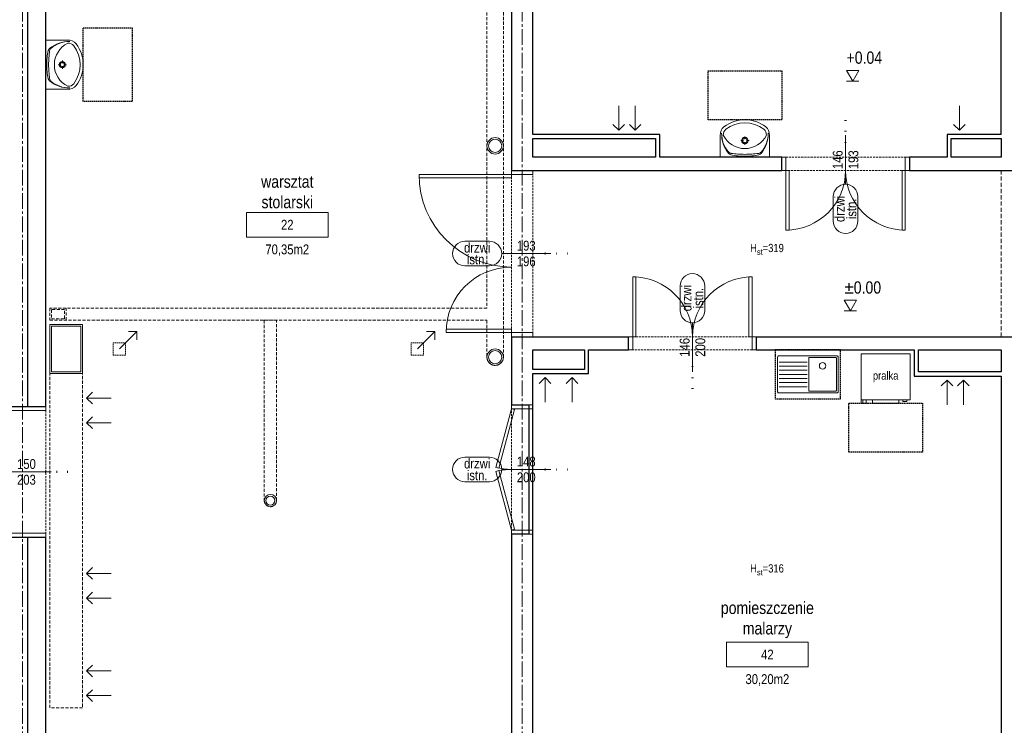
# Model space of a CAD drawing. Header units: millimetres. Extents: x -53179 to 121817, y -123620 to 254214.
# Tile 14 of 256: x 17902 to 29929, y -98933 to -90321. Entities that reach past the tile are written whole.
import ezdxf
from ezdxf.enums import TextEntityAlignment as Align

# ---------------------------------------------------------------- set-up
doc = ezdxf.new("R2010")
doc.units = ezdxf.units.MM
for name, pattern in [('xref_ACAD-LSN_dyspozytornia_PW_rzuty_12$0$CENTER2', [28.575, 19.05, -3.175, 3.175, -3.175]), ('xref_ACAD-LSN_dyspozytornia_PW_rzuty_12$0$DASHED', [19.05, 12.7, -6.35]), ('xref_ACAD-LSN_dyspozytornia_PW_rzuty_12$0$HIDDEN2', [4.7625, 3.175, -1.5875])]:
    doc.linetypes.add(name, pattern=pattern)
for name, color, linetype, lineweight in [('xref', 8, 'Continuous', 13), ('xref_ACAD-LSN_dyspozytornia_PW_rzuty_12$0$A drzwi płytowe', 8, 'Continuous', 9), ('xref_ACAD-LSN_dyspozytornia_PW_rzuty_12$0$A koty architektura', 8, 'Continuous', 9), ('xref_ACAD-LSN_dyspozytornia_PW_rzuty_12$0$A opis', 8, 'Continuous', 13), ('xref_ACAD-LSN_dyspozytornia_PW_rzuty_12$0$A opis pom', 8, 'Continuous', 9), ('xref_ACAD-LSN_dyspozytornia_PW_rzuty_12$0$A opis pom pow', 8, 'Continuous', 9), ('xref_ACAD-LSN_dyspozytornia_PW_rzuty_12$0$A opis stolarka', 8, 'Continuous', 9), ('xref_ACAD-LSN_dyspozytornia_PW_rzuty_12$0$A opis stolarka NWD typ', 8, 'Continuous', 9), ('xref_ACAD-LSN_dyspozytornia_PW_rzuty_12$0$A opis stolarka NWD wyposażenie', 8, 'Continuous', 9), ('xref_ACAD-LSN_dyspozytornia_PW_rzuty_12$0$A opis technologia', 8, 'Continuous', 13), ('xref_ACAD-LSN_dyspozytornia_PW_rzuty_12$0$A widok wyżej', 8, 'xref_ACAD-LSN_dyspozytornia_PW_rzuty_12$0$DASHED', 9), ('xref_ACAD-LSN_dyspozytornia_PW_rzuty_12$0$A wyposazenie sanitarne', 8, 'Continuous', 9), ('xref_ACAD-LSN_dyspozytornia_PW_rzuty_12$0$A-Wall', 8, 'Continuous', 25), ('xref_ACAD-LSN_dyspozytornia_PW_rzuty_12$0$IS kanaly wentylacyjne', 8, 'xref_ACAD-LSN_dyspozytornia_PW_rzuty_12$0$DASHED', 9), ('xref_ACAD-LSN_dyspozytornia_PW_rzuty_12$0$IS wentylacja kratki istniejace', 8, 'Continuous', 9), ('xref_ACAD-LSN_dyspozytornia_PW_rzuty_12$0$S-Grid-Iden', 8, 'xref_ACAD-LSN_dyspozytornia_PW_rzuty_12$0$CENTER2', 9)]:
    doc.layers.add(name, color=color, linetype=linetype, lineweight=lineweight)
doc.layers.add('xref_ACAD-LSN_dyspozytornia_PW_rzuty_12$0$A opis ppoż drzwi', color=8, linetype='Continuous', lineweight=13, transparency=0.25)
doc.styles.add('xref_ACAD-LSN_dyspozytornia_PW_rzuty_12$0$Standard', font='ARIALN.TTF')
doc.styles.add('xref_ACAD-LSN_dyspozytornia_PW_rzuty_12$0$STYL ASA', font='ARIALN.TTF')

# ---------------------------------------------------------------- blocks, each defined once
blk = doc.blocks.new('xref_ACAD-LSN_dyspozytornia_PW_rzuty_12$0$zlew jednokomorowy z ociekaczem')
at = {"color": 0, "linetype": 'ByBlock', "lineweight": -2, "ltscale": 0.15}
for p, q in [((-35, -15), (-1, -15)), ((-35, -20), (-1, -20)), ((-35, -25), (-1, -25)), ((-35, -30), (-1, -30)), ((-35, -35), (-1, -35)), ((-35, -40), (-1, -40)), ((-35, -45), (-1, -45))]:
    blk.add_line(p, q, dxfattribs=at)
for points in [[(-35.7, -52.5), (35.7, -52.5, 0.414214), (37, -51.2), (37, -8.8, 0.414214), (35.7, -7.5), (-35.7, -7.5, 0.414214), (-37, -8.8), (-37, -51.2, 0.414214)], [(2.2, -9.5), (33.8, -9.5, -0.414214), (35, -10.7), (35, -49.3, -0.414214), (33.8, -50.5), (2.2, -50.5, -0.414214), (1, -49.3), (1, -10.7, -0.414214)]]:
    blk.add_lwpolyline(points, format="xyb", close=True, dxfattribs=at)
blk.add_circle((18, -19.5), 4, dxfattribs=at)
at = {"layer": 'Defpoints', "linetype": 'xref_ACAD-LSN_dyspozytornia_PW_rzuty_12$0$HIDDEN2', "ltscale": 0.5}
blk.add_lwpolyline([(40, 0), (-40, 0), (-40, -60), (40, -60)], close=True, dxfattribs=at)
blk = doc.blocks.new('xref_ACAD-LSN_dyspozytornia_PW_rzuty_12$0$pralka')
for p, q in [((-30, -4), (-30, -56)), ((30, -56), (30, -4)), ((30, -56), (30, -4)), ((-30, -56), (30, -56)), ((-28, -60), (-28, -56)), ((-24, -60), (-28, -60)), ((-24, -60), (-24, -56)), ((-16, -60), (-16, -56)), ((-16, -60), (0, -60)), ((16, -60), (0, -60)), ((16, -60), (16, -56)), ((21, -58), (21, -56)), ((26, -58), (21, -58)), ((26, -56), (26, -58))]:
    blk.add_line(p, q)
blk.add_lwpolyline([(30, 0), (-30, 0), (-30, -60), (-24, -60), (-24, -56), (-16, -56), (-16, -60), (16, -60), (16, -56), (21, -56), (21, -58), (26, -58), (26, -56), (30, -56)], close=True)
at = {"layer": 'Defpoints', "linetype": 'xref_ACAD-LSN_dyspozytornia_PW_rzuty_12$0$HIDDEN2', "ltscale": 0.5}
blk.add_lwpolyline([(-45, -60), (45, -60), (45, -120), (-45, -120)], close=True, dxfattribs=at)
at = {"insert": (0, -28), "char_height": 10, "attachment_point": 5, "style": 'xref_ACAD-LSN_dyspozytornia_PW_rzuty_12$0$STYL ASA'}
blk.add_mtext_dynamic_manual_height_columns('\\pxqc;pralka', width=136.034, gutter_width=1, heights=[0], dxfattribs=at)
blk = doc.blocks.new('xref_ACAD-LSN_dyspozytornia_PW_rzuty_12$0$umywalka 60x45')
at = {"color": 0, "lineweight": -2, "ltscale": 0.15}
for p, q in [((-30, 0), (30, 0)), ((-30, 0), (-30, -26.7)), ((9.5, 0), (-9.5, 0)), ((30, 0), (30, -26.7)), ((-1.9, -20.4), (-5.1, -20.4)), ((0, -15.3), (0, -18.5)), ((0, -22.2), (0, -25.4)), ((5, -20.4), (1.8, -20.4))]:
    blk.add_line(p, q, dxfattribs=at)
at = {"ltscale": 0.15}
blk.add_lwpolyline([(-26.3, -27, 0.236063), (-23.2, -34.4, 0.329715), (23.2, -34.4, 0.236063), (26.3, -27, 0.623035)], format="xyb", close=True, dxfattribs=at)
blk.add_lwpolyline([(-30, -26.7, 0.239105), (-25.5, -37.3, 0.331406), (25.5, -37.3, 0.239105), (30, -26.7)], format="xyb", dxfattribs=at)
at = {"color": 0, "lineweight": -2, "ltscale": 0.15}
for radius in [3.89, 2.78]:
    blk.add_circle((0, -20.4), radius, dxfattribs=at)
for centre, radius, start, end in [((9.3, -28.7), 37.7, 140.6648, 180.9072), ((5.4, -28.9), 33.9, 138.5245, 180.6767), ((-16.2, -9.7), 5, 97.8304, 138.5245), ((-16, -7.9), 5, 102.694, 140.6648), ((-0.6, -76.3), 75.1, 89.4897, 102.694), ((0.6, -131.8), 128.2, 90.245, 97.8304), ((0.6, -76.3), 75.1, 77.2285, 90.4328), ((-0.7, -131.8), 128.2, 82.0921, 89.6775), ((16.2, -9.8), 5, 41.398, 82.0921), ((16.1, -8), 5, 39.2578, 77.2285), ((-9.3, -28.7), 37.7, 359.0153, 39.2578), ((-5.5, -28.9), 33.9, 359.2458, 41.398)]:
    blk.add_arc(centre, radius, start, end, dxfattribs=at)
at = {"layer": 'Defpoints', "linetype": 'xref_ACAD-LSN_dyspozytornia_PW_rzuty_12$0$HIDDEN2', "ltscale": 0.5}
blk.add_lwpolyline([(-45, -45.6), (45, -45.6), (45, -105.6), (-45, -105.6)], close=True, dxfattribs=at)
blk = doc.blocks.new('xref_ACAD-LSN_dyspozytornia_PW_rzuty_12$0$środek')
blk.add_line((0, 0), (0, -10))
blk = doc.blocks.new('xref_ACAD-LSN_dyspozytornia_PW_rzuty_12$0$ddtag_UP')
at = {"transparency": 33554687}
blk.add_lwpolyline([(0, 30), (0, -30)], dxfattribs=at)
at = {"layer": 'xref_ACAD-LSN_dyspozytornia_PW_rzuty_12$0$A opis stolarka NWD typ', "transparency": 33554687}
blk.add_lwpolyline([(-15, 75, -1), (15, 75), (15, 45, -1), (-15, 45)], format="xyb", close=True, dxfattribs=at)
at = {"ltscale": 0.1, "transparency": 33554687, "style": 'xref_ACAD-LSN_dyspozytornia_PW_rzuty_12$0$STYL ASA'}
blk.add_attdef('DOORS:SZEROKOŚĆ', text='', height=12, rotation=90, dxfattribs=at).set_placement((0, 0, 0), align=Align.BOTTOM_CENTER)
blk.add_attdef('DOORS:WYSOKOŚĆ', text='', height=12, rotation=90, dxfattribs=at).set_placement((3.6, 0, 0), align=Align.TOP_CENTER)
blk.add_attdef('DOORS:AKUSTYKA', text='', height=10, dxfattribs=at).set_placement((0, -49), align=Align.MIDDLE_CENTER)
at = {"layer": 'xref_ACAD-LSN_dyspozytornia_PW_rzuty_12$0$A opis ppoż drzwi', "ltscale": 0.1, "transparency": 33554687, "style": 'xref_ACAD-LSN_dyspozytornia_PW_rzuty_12$0$STYL ASA'}
blk.add_attdef('DOORS:PPOŻ', text='', height=10, dxfattribs=at).set_placement((0, -36), align=Align.MIDDLE_CENTER)
at = {"layer": 'xref_ACAD-LSN_dyspozytornia_PW_rzuty_12$0$A opis stolarka NWD typ', "ltscale": 0.1, "transparency": 33554687, "style": 'xref_ACAD-LSN_dyspozytornia_PW_rzuty_12$0$STYL ASA'}
blk.add_attdef('DOORS:PODTYP', text='', height=12, rotation=90, dxfattribs=at).set_placement((1.2, 60, 0), align=Align.TOP_CENTER)
blk.add_attdef('DOORS:TYP', text='', height=12, rotation=90, dxfattribs=at).set_placement((2.4, 60, 0), align=Align.BOTTOM_CENTER)
at = {"layer": 'xref_ACAD-LSN_dyspozytornia_PW_rzuty_12$0$A opis stolarka NWD wyposażenie', "ltscale": 0.1, "transparency": 33554687, "style": 'xref_ACAD-LSN_dyspozytornia_PW_rzuty_12$0$STYL ASA'}
blk.add_attdef('DOORS:WYPOSAŻENIE', text='', height=10, dxfattribs=at).set_placement((0, -22), align=Align.MIDDLE_CENTER)
blk = doc.blocks.new('xref_ACAD-LSN_dyspozytornia_PW_rzuty_12$0$ddtag_LEFT')
at = {"transparency": 33554687}
blk.add_lwpolyline([(-30, 0), (30, 0)], dxfattribs=at)
at = {"layer": 'xref_ACAD-LSN_dyspozytornia_PW_rzuty_12$0$A opis stolarka NWD typ', "transparency": 33554687}
blk.add_lwpolyline([(-75, -15, -1), (-75, 15), (-45, 15, -1), (-45, -15)], format="xyb", close=True, dxfattribs=at)
at = {"ltscale": 0.1, "transparency": 33554687, "style": 'xref_ACAD-LSN_dyspozytornia_PW_rzuty_12$0$STYL ASA'}
blk.add_attdef('DOORS:AKUSTYKA', text='', height=10, rotation=90, dxfattribs=at).set_placement((49, 0), align=Align.MIDDLE_CENTER)
blk.add_attdef('DOORS:SZEROKOŚĆ', text='', height=12, dxfattribs=at).set_placement((0, 0, 0), align=Align.BOTTOM_CENTER)
blk.add_attdef('DOORS:WYSOKOŚĆ', text='', height=12, dxfattribs=at).set_placement((0, -3.6, 0), align=Align.TOP_CENTER)
at = {"layer": 'xref_ACAD-LSN_dyspozytornia_PW_rzuty_12$0$A opis ppoż drzwi', "ltscale": 0.1, "transparency": 33554687, "style": 'xref_ACAD-LSN_dyspozytornia_PW_rzuty_12$0$STYL ASA'}
blk.add_attdef('DOORS:PPOŻ', text='', height=10, rotation=90, dxfattribs=at).set_placement((36, 0), align=Align.MIDDLE_CENTER)
at = {"layer": 'xref_ACAD-LSN_dyspozytornia_PW_rzuty_12$0$A opis stolarka NWD typ', "ltscale": 0.1, "transparency": 33554687, "style": 'xref_ACAD-LSN_dyspozytornia_PW_rzuty_12$0$STYL ASA'}
blk.add_attdef('DOORS:TYP', text='', height=12, dxfattribs=at).set_placement((-60, -2.4, 0), align=Align.BOTTOM_CENTER)
blk.add_attdef('DOORS:PODTYP', text='', height=12, dxfattribs=at).set_placement((-60, -1.2, 0), align=Align.TOP_CENTER)
at = {"layer": 'xref_ACAD-LSN_dyspozytornia_PW_rzuty_12$0$A opis stolarka NWD wyposażenie', "ltscale": 0.1, "transparency": 33554687, "style": 'xref_ACAD-LSN_dyspozytornia_PW_rzuty_12$0$STYL ASA'}
blk.add_attdef('DOORS:WYPOSAŻENIE', text='', height=10, rotation=90, dxfattribs=at).set_placement((22, 0), align=Align.MIDDLE_CENTER)
blk = doc.blocks.new('xref_ACAD-LSN_dyspozytornia_PW_rzuty_12$0$tag wn')
blk.add_lwpolyline([(-25, -7.5), (25, -7.5), (25, 7.5), (-25, 7.5)], close=True)
at = {"style": 'xref_ACAD-LSN_dyspozytornia_PW_rzuty_12$0$STYL ASA'}
blk.add_attdef('ROOM:NO', text='', height=6, dxfattribs=at).set_placement((0, 0), align=Align.MIDDLE_CENTER)
at = {"layer": 'xref_ACAD-LSN_dyspozytornia_PW_rzuty_12$0$A opis pom pow', "style": 'xref_ACAD-LSN_dyspozytornia_PW_rzuty_12$0$STYL ASA'}
blk.add_attdef('ROOM:AREA', text='', height=6, dxfattribs=at).set_placement((0, -15), align=Align.MIDDLE_CENTER)
blk = doc.blocks.new('xref_ACAD-LSN_dyspozytornia_PW_rzuty_12$0$ddtag_DOWN')
at = {"transparency": 33554687}
blk.add_lwpolyline([(0, -30), (0, 30)], dxfattribs=at)
at = {"layer": 'xref_ACAD-LSN_dyspozytornia_PW_rzuty_12$0$A opis stolarka NWD typ', "transparency": 33554687}
blk.add_lwpolyline([(15, -75, -1), (-15, -75), (-15, -45, -1), (15, -45)], format="xyb", close=True, dxfattribs=at)
at = {"ltscale": 0.1, "transparency": 33554687, "style": 'xref_ACAD-LSN_dyspozytornia_PW_rzuty_12$0$STYL ASA'}
blk.add_attdef('DOORS:SZEROKOŚĆ', text='', height=12, rotation=90, dxfattribs=at).set_placement((0, 0, 0), align=Align.BOTTOM_CENTER)
blk.add_attdef('DOORS:WYSOKOŚĆ', text='', height=12, rotation=90, dxfattribs=at).set_placement((3.6, 0, 0), align=Align.TOP_CENTER)
blk.add_attdef('DOORS:AKUSTYKA', text='', height=10, dxfattribs=at).set_placement((0, 49), align=Align.MIDDLE_CENTER)
at = {"layer": 'xref_ACAD-LSN_dyspozytornia_PW_rzuty_12$0$A opis ppoż drzwi', "ltscale": 0.1, "transparency": 33554687, "style": 'xref_ACAD-LSN_dyspozytornia_PW_rzuty_12$0$STYL ASA'}
blk.add_attdef('DOORS:PPOŻ', text='', height=10, dxfattribs=at).set_placement((0, 36), align=Align.MIDDLE_CENTER)
at = {"layer": 'xref_ACAD-LSN_dyspozytornia_PW_rzuty_12$0$A opis stolarka NWD typ', "ltscale": 0.1, "transparency": 33554687, "style": 'xref_ACAD-LSN_dyspozytornia_PW_rzuty_12$0$STYL ASA'}
blk.add_attdef('DOORS:PODTYP', text='', height=12, rotation=90, dxfattribs=at).set_placement((1.2, -60, 0), align=Align.TOP_CENTER)
blk.add_attdef('DOORS:TYP', text='', height=12, rotation=90, dxfattribs=at).set_placement((2.4, -60, 0), align=Align.BOTTOM_CENTER)
at = {"layer": 'xref_ACAD-LSN_dyspozytornia_PW_rzuty_12$0$A opis stolarka NWD wyposażenie', "ltscale": 0.1, "transparency": 33554687, "style": 'xref_ACAD-LSN_dyspozytornia_PW_rzuty_12$0$STYL ASA'}
blk.add_attdef('DOORS:WYPOSAŻENIE', text='', height=10, dxfattribs=at).set_placement((0, 22), align=Align.MIDDLE_CENTER)
blk = doc.blocks.new('xref_ACAD-LSN_dyspozytornia_PW_rzuty_12$0$rzedna_ARCH_UP')
at = {"color": 0, "linetype": 'ByBlock'}
blk.add_line((0.05, 0), (-0.05, 0), dxfattribs=at)
blk.add_lwpolyline([(0, 0), (0.05, 0.0866), (-0.05, 0.0866)], close=True, dxfattribs=at)
at = {"color": 0, "linetype": 'ByBlock', "style": 'xref_ACAD-LSN_dyspozytornia_PW_rzuty_12$0$STYL ASA'}
for tag, p in [('ELEVATION', (-0.05, 0.1405)), ('SUFFIX', (0.1279, 0))]:
    blk.add_attdef(tag, p, '', height=0.1, dxfattribs=at)
blk.add_attdef('PREFIX', text='', height=0.1, dxfattribs=at).set_placement((-0.0971, 0.1405), align=Align.RIGHT)
blk = doc.blocks.new('xref_ACAD-LSN_dyspozytornia_PW_rzuty_12')
at = {"layer": 'xref_ACAD-LSN_dyspozytornia_PW_rzuty_12$0$A drzwi płytowe', "linetype": 'Continuous', "lineweight": 9, "ltscale": 0.2}
for points in [[(70187.7, 81489.2), (70182.7, 81489.2), (70182.7, 81473.2), (70187.7, 81473.2)], [(70333.7, 81489.2), (70338.7, 81489.2), (70338.7, 81473.2), (70333.7, 81473.2)], [(69878.7, 81468.2), (69878.7, 81473.2), (69852.7, 81473.2), (69852.7, 81468.2)], [(69878.7, 81275.2), (69878.7, 81270.2), (69852.7, 81270.2), (69852.7, 81275.2)], [(70000.7, 81254.2), (69995.7, 81254.2), (69995.7, 81270.2), (70000.7, 81270.2)], [(70146.7, 81254.2), (70151.7, 81254.2), (70151.7, 81270.2), (70146.7, 81270.2)], [(69283.7, 81180.2), (69283.7, 81185.2), (69226.7, 81185.2), (69226.7, 81180.2)], [(69878.7, 81182.2), (69878.7, 81187.2), (69852.7, 81187.2), (69852.7, 81182.2)], [(69283.7, 81030.2), (69283.7, 81025.2), (69226.7, 81025.2), (69226.7, 81030.2)], [(69878.7, 81034.2), (69878.7, 81029.2), (69852.7, 81029.2), (69852.7, 81034.2)]]:
    blk.add_lwpolyline(points, close=True, dxfattribs=at)
at = {"layer": 'xref_ACAD-LSN_dyspozytornia_PW_rzuty_12$0$A drzwi płytowe', "linetype": 'Continuous', "lineweight": 9}
for points in [[(70187.7, 81473.2), (70191.7, 81473.2), (70191.7, 81400.2), (70187.7, 81400.2)], [(70333.7, 81400.2), (70329.7, 81400.2), (70329.7, 81473.2), (70333.7, 81473.2)], [(69852.7, 81468.2), (69852.7, 81464.2), (69739.7, 81464.2), (69739.7, 81468.2)], [(70000.7, 81270.2), (70004.7, 81270.2), (70004.7, 81343.2), (70000.7, 81343.2)], [(70146.7, 81343.2), (70142.7, 81343.2), (70142.7, 81270.2), (70146.7, 81270.2)], [(69772.7, 81275.2), (69772.7, 81279.2), (69852.7, 81279.2), (69852.7, 81275.2)], [(69833.5, 81110.7), (69837.4, 81109.7), (69856.5, 81181.2), (69852.7, 81182.2)], [(69852.7, 81034.2), (69856.5, 81035.3), (69837.4, 81106.7), (69833.5, 81105.7)]]:
    blk.add_lwpolyline(points, close=True, dxfattribs=at)
at = {"layer": 'xref_ACAD-LSN_dyspozytornia_PW_rzuty_12$0$A drzwi płytowe', "linetype": 'Continuous', "lineweight": 9, "ltscale": 0.2, "extrusion": (0, 0, -1)}
for centre, radius, start, end in [((-70187.7, 81473.2), 73, 180, 270), ((-69852.7, 81468.2), 113, 270, 0), ((-70146.7, 81270.2), 73, 0, 90), ((-69852.7, 81182.2), 74, 270, 285)]:
    blk.add_arc(centre, radius, start, end, dxfattribs=at)
at = {"layer": 'xref_ACAD-LSN_dyspozytornia_PW_rzuty_12$0$A drzwi płytowe', "linetype": 'Continuous', "lineweight": 9, "ltscale": 0.2}
for centre, radius, start, end in [((70333.7, 81473.2), 73, 180, 270), ((69852.7, 81275.2), 80, 90, 180), ((70000.7, 81270.2), 73, 0, 90), ((69852.7, 81034.2), 74, 90, 105)]:
    blk.add_arc(centre, radius, start, end, dxfattribs=at)
at = {"layer": 'xref_ACAD-LSN_dyspozytornia_PW_rzuty_12$0$A widok wyżej', "linetype": 'xref_ACAD-LSN_dyspozytornia_PW_rzuty_12$0$DASHED', "lineweight": 9, "ltscale": 0.2}
for p, q in [((70338.7, 81489.2), (70182.7, 81489.2)), ((69852.7, 81473.2), (69852.7, 81270.2)), ((69878.7, 81270.2), (69878.7, 81473.2)), ((70182.7, 81473.2), (70338.7, 81473.2)), ((70151.7, 81270.2), (69995.7, 81270.2)), ((69995.7, 81254.2), (70151.7, 81254.2)), ((69283.7, 81025.2), (69283.7, 81185.2)), ((69852.7, 81187.2), (69852.7, 81029.2)), ((69878.7, 81029.2), (69878.7, 81187.2))]:
    blk.add_line(p, q, dxfattribs=at)
at = {"layer": 'xref_ACAD-LSN_dyspozytornia_PW_rzuty_12$0$A widok wyżej', "ltscale": 0.4}
blk.add_lwpolyline([(70450.7, 81270.2), (70450.7, 81473.2)], dxfattribs=at)
at = {"layer": 'xref_ACAD-LSN_dyspozytornia_PW_rzuty_12$0$A-Wall', "linetype": 'Continuous', "lineweight": 25}
for p, q in [((69283.7, 81185.2), (69283.7, 81953.2)), ((69852.7, 81953.2), (69852.7, 81473.2)), ((69878.7, 81517.2), (69878.7, 81953.2)), ((70450.7, 81517.2), (70450.7, 81953.2)), ((70033.7, 81517.2), (69878.7, 81517.2)), ((70033.7, 81489.2), (70033.7, 81517.2)), ((70384.7, 81517.2), (70384.7, 81489.2)), ((70450.7, 81517.2), (70384.7, 81517.2)), ((69878.7, 81489.2), (69878.7, 81512.2)), ((69878.7, 81512.2), (70028.7, 81512.2)), ((70028.7, 81512.2), (70028.7, 81489.2)), ((70389.7, 81489.2), (70389.7, 81512.2)), ((70389.7, 81512.2), (70450.7, 81512.2)), ((70450.7, 81512.2), (70450.7, 81489.2)), ((70028.7, 81489.2), (69878.7, 81489.2)), ((70182.7, 81489.2), (70033.7, 81489.2)), ((70182.7, 81473.2), (70182.7, 81489.2)), ((70384.7, 81489.2), (70338.7, 81489.2)), ((70338.7, 81489.2), (70338.7, 81473.2)), ((70450.7, 81489.2), (70389.7, 81489.2)), ((69852.7, 81473.2), (70182.7, 81473.2)), ((70338.7, 81473.2), (70741.7, 81473.2)), ((69852.7, 81270.2), (69852.7, 81187.2)), ((69852.7, 81270.2), (69995.7, 81270.2)), ((69995.7, 81254.2), (69995.7, 81270.2)), ((70151.7, 81270.2), (70151.7, 81254.2)), ((70151.7, 81270.2), (70582.7, 81270.2)), ((69878.7, 81230.2), (69878.7, 81254.2)), ((69878.7, 81254.2), (69941.7, 81254.2)), ((69941.7, 81254.2), (69941.7, 81230.2)), ((69946.7, 81254.2), (69995.7, 81254.2)), ((69946.7, 81225.2), (69946.7, 81254.2)), ((70151.7, 81254.2), (70344.7, 81254.2)), ((70344.7, 81254.2), (70344.7, 81222.2)), ((70349.7, 81254.2), (70450.7, 81254.2)), ((70349.7, 81227.2), (70349.7, 81254.2)), ((70450.7, 81254.2), (70450.7, 81227.2)), ((69941.7, 81230.2), (69878.7, 81230.2)), ((69878.7, 81187.2), (69878.7, 81225.2)), ((69878.7, 81225.2), (69946.7, 81225.2)), ((70344.7, 81222.2), (70450.7, 81222.2)), ((70450.7, 81227.2), (70349.7, 81227.2)), ((70450.7, 81222.2), (70450.7, 80717.2)), ((69226.7, 81185.2), (69283.7, 81185.2)), ((69852.7, 81187.2), (69873.7, 81187.2)), ((69873.7, 81187.2), (69873.7, 81029.2)), ((69878.7, 81029.2), (69878.7, 81187.2)), ((69283.7, 81025.2), (69226.7, 81025.2)), ((69283.7, 80717.2), (69283.7, 81025.2)), ((69852.7, 81029.2), (69852.7, 80717.2)), ((69873.7, 81029.2), (69852.7, 81029.2)), ((69878.7, 80717.2), (69878.7, 81029.2))]:
    blk.add_line(p, q, dxfattribs=at)
at = {"layer": 'xref_ACAD-LSN_dyspozytornia_PW_rzuty_12$0$A-Wall'}
for points in [[(69261.7, 81185.2), (69261.7, 81981.2)], [(69261.7, 80689.2), (69261.7, 81025.2)]]:
    blk.add_lwpolyline(points, dxfattribs=at)
at = {"layer": 'xref_ACAD-LSN_dyspozytornia_PW_rzuty_12$0$IS kanaly wentylacyjne', "ltscale": 0.3}
for points in [[(69842.7, 81245.2), (69842.7, 81943.2), (69604.7, 81943.2, 1), (69604.7, 81923.2), (69822.7, 81923.2), (69822.7, 81305.2), (69288.7, 81305.2), (69288.7, 81290.2), (69822.7, 81290.2), (69822.7, 81245.2, 1)], [(69550.7, 81070.2, 1), (69565.7, 81070.2), (69565.7, 81290.2), (69550.7, 81290.2)]]:
    blk.add_lwpolyline(points, format="xyb", close=True, dxfattribs=at)
for points in [[(69288.7, 81290.2), (69308.7, 81290.2), (69308.7, 81305.2), (69288.7, 81305.2)], [(69290.7, 81292.2), (69306.7, 81292.2), (69306.7, 81303.2), (69290.7, 81303.2)], [(69288.7, 81285.2), (69328.7, 81285.2), (69328.7, 80817.2), (69288.7, 80817.2)]]:
    blk.add_lwpolyline(points, close=True, dxfattribs=at)
at = {"layer": 'xref_ACAD-LSN_dyspozytornia_PW_rzuty_12$0$IS kanaly wentylacyjne', "linetype": 'ByBlock', "ltscale": 0.3}
for points in [[(69288.7, 81285.2), (69328.7, 81285.2), (69328.7, 81225.2), (69288.7, 81225.2)], [(69290.7, 81283.2), (69326.7, 81283.2), (69326.7, 81227.2), (69290.7, 81227.2)]]:
    blk.add_lwpolyline(points, close=True, dxfattribs=at)
for points in [[(69340.8, 81188.1), (69333.7, 81195.2), (69340.8, 81202.3)], [(69333.7, 81195.2), (69363.7, 81195.2)], [(69340.8, 81158.1), (69333.7, 81165.2), (69340.8, 81172.3)], [(69333.7, 81165.2), (69363.7, 81165.2)], [(69340.8, 80974.1), (69333.7, 80981.2), (69340.8, 80988.3)], [(69333.7, 80981.2), (69363.7, 80981.2)], [(69340.8, 80944.1), (69333.7, 80951.2), (69340.8, 80958.3)], [(69333.7, 80951.2), (69363.7, 80951.2)], [(69340.8, 80855.1), (69333.7, 80862.2), (69340.8, 80869.3)], [(69333.7, 80862.2), (69363.7, 80862.2)], [(69340.8, 80825.1), (69333.7, 80832.2), (69340.8, 80839.3)], [(69333.7, 80832.2), (69363.7, 80832.2)]]:
    blk.add_lwpolyline(points, dxfattribs=at)
for centre, radius in [((69832.7, 81503.2), 10), ((69832.7, 81503.2), 8), ((69832.7, 81245.2), 10), ((69832.7, 81245.2), 8), ((69558.2, 81070.2), 7.5), ((69558.2, 81070.2), 5.5)]:
    blk.add_circle(centre, radius, dxfattribs=at)
at = {"layer": 'xref_ACAD-LSN_dyspozytornia_PW_rzuty_12$0$IS wentylacja kratki istniejace'}
for points in [[(69983.7, 81522.2), (69983.7, 81552.2)], [(70003.7, 81522.2), (70003.7, 81552.2)], [(70399.7, 81522.2), (70399.7, 81552.2)], [(69976.6, 81529.3), (69983.7, 81522.2), (69990.8, 81529.3)], [(69996.6, 81529.3), (70003.7, 81522.2), (70010.8, 81529.3)], [(70392.6, 81529.3), (70399.7, 81522.2), (70406.8, 81529.3)], [(69394.9, 81276.4), (69373.7, 81255.2)], [(69394.9, 81266.4), (69394.9, 81276.4), (69384.9, 81276.4)], [(69758.9, 81276.4), (69737.7, 81255.2)], [(69758.9, 81266.4), (69758.9, 81276.4), (69748.9, 81276.4)], [(69886.6, 81213.1), (69893.7, 81220.2), (69900.8, 81213.1)], [(69893.7, 81220.2), (69893.7, 81190.2)], [(69919.6, 81213.1), (69926.7, 81220.2), (69933.8, 81213.1)], [(69926.7, 81220.2), (69926.7, 81190.2)], [(70377.6, 81210.1), (70384.7, 81217.2), (70391.8, 81210.1)], [(70384.7, 81217.2), (70384.7, 81187.2)], [(70397.6, 81210.1), (70404.7, 81217.2), (70411.8, 81210.1)], [(70404.7, 81217.2), (70404.7, 81187.2)]]:
    blk.add_lwpolyline(points, dxfattribs=at)
at = {"layer": 'xref_ACAD-LSN_dyspozytornia_PW_rzuty_12$0$IS wentylacja kratki istniejace', "linetype": 'xref_ACAD-LSN_dyspozytornia_PW_rzuty_12$0$HIDDEN2', "ltscale": 0.5}
for points in [[(69366.2, 81262.7), (69381.2, 81262.7), (69381.2, 81247.7), (69366.2, 81247.7)], [(69730.2, 81262.7), (69745.2, 81262.7), (69745.2, 81247.7), (69730.2, 81247.7)]]:
    blk.add_lwpolyline(points, close=True, dxfattribs=at)
at = {"layer": 'xref_ACAD-LSN_dyspozytornia_PW_rzuty_12$0$S-Grid-Iden'}
for points in [[(69255.2, 82131.2), (69255.2, 80539.2)], [(69865.7, 82131.2), (69865.7, 80539.2)]]:
    blk.add_lwpolyline(points, dxfattribs=at)
at = {"layer": 'xref_ACAD-LSN_dyspozytornia_PW_rzuty_12$0$A drzwi płytowe', "linetype": 'Continuous', "lineweight": 9, "ltscale": 0.2, "extrusion": (0, 0, -1), "zscale": -1}
for p, rotation in [((-70260.7, 81481.2), 180), ((-69865.7, 81371.7), 270), ((-69255.2, 81105.2), 270)]:
    blk.add_blockref('xref_ACAD-LSN_dyspozytornia_PW_rzuty_12$0$środek', p, dxfattribs=dict(at, rotation=rotation))
at = {"layer": 'xref_ACAD-LSN_dyspozytornia_PW_rzuty_12$0$A drzwi płytowe', "linetype": 'Continuous', "lineweight": 9, "ltscale": 0.2}
blk.add_blockref('xref_ACAD-LSN_dyspozytornia_PW_rzuty_12$0$środek', (70073.7, 81262.2), dxfattribs=at)
at = {"layer": 'xref_ACAD-LSN_dyspozytornia_PW_rzuty_12$0$A drzwi płytowe', "linetype": 'Continuous', "lineweight": 9, "ltscale": 0.2, "rotation": 90}
blk.add_blockref('xref_ACAD-LSN_dyspozytornia_PW_rzuty_12$0$środek', (69865.7, 81108.2), dxfattribs=at)
at = {"layer": 'xref_ACAD-LSN_dyspozytornia_PW_rzuty_12$0$A koty architektura', "linetype": 'Continuous', "lineweight": 9, "xscale": 150, "yscale": 150, "zscale": 150}
for p, values in [((70269.4, 81582.3, 4), {'ELEVATION': '+0.04'}), ((70266.7, 81301.7), {'ELEVATION': '±0.00'})]:
    blk.add_blockref('xref_ACAD-LSN_dyspozytornia_PW_rzuty_12$0$rzedna_ARCH_UP', p, dxfattribs=at).add_auto_attribs(values)
at = {"layer": 'xref_ACAD-LSN_dyspozytornia_PW_rzuty_12$0$A opis pom', "linetype": 'Continuous', "lineweight": 9, "xscale": 2, "yscale": 2, "zscale": 2}
for p, values in [((69578.8, 81406.8), {'ROOM:NO': '22', 'ROOM:AREA': '70,35m2'}), ((70165.2, 80882.2), {'ROOM:NO': '42', 'ROOM:AREA': '30,20m2'})]:
    blk.add_blockref('xref_ACAD-LSN_dyspozytornia_PW_rzuty_12$0$tag wn', p, dxfattribs=at).add_auto_attribs(values)
at = {"layer": 'xref_ACAD-LSN_dyspozytornia_PW_rzuty_12$0$A opis stolarka', "linetype": 'Continuous', "lineweight": 9}
ref = blk.add_blockref('xref_ACAD-LSN_dyspozytornia_PW_rzuty_12$0$ddtag_DOWN', (70260.7, 81486.2), dxfattribs=at)
ref.add_attrib('DOORS:AKUSTYKA', '-', dxfattribs={"layer": '0', "ltscale": 0.1, "height": 10, "style": 'xref_ACAD-LSN_dyspozytornia_PW_rzuty_12$0$STYL ASA'}).set_placement((70260.7, 81535.2), align=Align.MIDDLE_CENTER)
ref.add_attrib('DOORS:PPOŻ', '-', dxfattribs={"layer": 'xref_ACAD-LSN_dyspozytornia_PW_rzuty_12$0$A opis ppoż drzwi', "ltscale": 0.1, "height": 10, "style": 'xref_ACAD-LSN_dyspozytornia_PW_rzuty_12$0$STYL ASA'}).set_placement((70260.7, 81522.2), align=Align.MIDDLE_CENTER)
ref.add_attrib('DOORS:WYSOKOŚĆ', '193', dxfattribs={"layer": '0', "ltscale": 0.1, "height": 12, "rotation": 90, "style": 'xref_ACAD-LSN_dyspozytornia_PW_rzuty_12$0$STYL ASA'}).set_placement((70264.3, 81486.2, 0), align=Align.TOP_CENTER)
ref.add_attrib('DOORS:SZEROKOŚĆ', '146', dxfattribs={"layer": '0', "ltscale": 0.1, "height": 12, "rotation": 90, "style": 'xref_ACAD-LSN_dyspozytornia_PW_rzuty_12$0$STYL ASA'}).set_placement((70260.7, 81486.2, 0), align=Align.BOTTOM_CENTER)
ref.add_attrib('DOORS:PODTYP', 'istn.', dxfattribs={"layer": 'xref_ACAD-LSN_dyspozytornia_PW_rzuty_12$0$A opis stolarka NWD typ', "ltscale": 0.1, "height": 12, "rotation": 90, "style": 'xref_ACAD-LSN_dyspozytornia_PW_rzuty_12$0$STYL ASA'}).set_placement((70261.9, 81426.2, 0), align=Align.TOP_CENTER)
ref.add_attrib('DOORS:TYP', 'drzwi', dxfattribs={"layer": 'xref_ACAD-LSN_dyspozytornia_PW_rzuty_12$0$A opis stolarka NWD typ', "ltscale": 0.1, "height": 12, "rotation": 90, "style": 'xref_ACAD-LSN_dyspozytornia_PW_rzuty_12$0$STYL ASA'}).set_placement((70263.1, 81426.2, 0), align=Align.BOTTOM_CENTER)
ref.add_attrib('DOORS:WYPOSAŻENIE', '-', dxfattribs={"layer": 'xref_ACAD-LSN_dyspozytornia_PW_rzuty_12$0$A opis stolarka NWD wyposażenie', "ltscale": 0.1, "height": 10, "style": 'xref_ACAD-LSN_dyspozytornia_PW_rzuty_12$0$STYL ASA'}).set_placement((70260.7, 81508.2), align=Align.MIDDLE_CENTER)
ref = blk.add_blockref('xref_ACAD-LSN_dyspozytornia_PW_rzuty_12$0$ddtag_LEFT', (69870.7, 81371.7), dxfattribs=at)
ref.add_attrib('DOORS:WYPOSAŻENIE', '-', dxfattribs={"layer": 'xref_ACAD-LSN_dyspozytornia_PW_rzuty_12$0$A opis stolarka NWD wyposażenie', "ltscale": 0.1, "height": 10, "rotation": 90, "style": 'xref_ACAD-LSN_dyspozytornia_PW_rzuty_12$0$STYL ASA'}).set_placement((69892.7, 81371.7), align=Align.MIDDLE_CENTER)
ref.add_attrib('DOORS:TYP', 'drzwi', dxfattribs={"layer": 'xref_ACAD-LSN_dyspozytornia_PW_rzuty_12$0$A opis stolarka NWD typ', "ltscale": 0.1, "height": 12, "style": 'xref_ACAD-LSN_dyspozytornia_PW_rzuty_12$0$STYL ASA'}).set_placement((69810.7, 81369.3, 0), align=Align.BOTTOM_CENTER)
ref.add_attrib('DOORS:PODTYP', 'istn.', dxfattribs={"layer": 'xref_ACAD-LSN_dyspozytornia_PW_rzuty_12$0$A opis stolarka NWD typ', "ltscale": 0.1, "height": 12, "style": 'xref_ACAD-LSN_dyspozytornia_PW_rzuty_12$0$STYL ASA'}).set_placement((69810.7, 81370.5, 0), align=Align.TOP_CENTER)
ref.add_attrib('DOORS:SZEROKOŚĆ', '193', dxfattribs={"layer": '0', "ltscale": 0.1, "height": 12, "style": 'xref_ACAD-LSN_dyspozytornia_PW_rzuty_12$0$STYL ASA'}).set_placement((69870.7, 81371.7, 0), align=Align.BOTTOM_CENTER)
ref.add_attrib('DOORS:WYSOKOŚĆ', '196', dxfattribs={"layer": '0', "ltscale": 0.1, "height": 12, "style": 'xref_ACAD-LSN_dyspozytornia_PW_rzuty_12$0$STYL ASA'}).set_placement((69870.7, 81368.1, 0), align=Align.TOP_CENTER)
ref.add_attrib('DOORS:PPOŻ', '-', dxfattribs={"layer": 'xref_ACAD-LSN_dyspozytornia_PW_rzuty_12$0$A opis ppoż drzwi', "ltscale": 0.1, "height": 10, "rotation": 90, "style": 'xref_ACAD-LSN_dyspozytornia_PW_rzuty_12$0$STYL ASA'}).set_placement((69906.7, 81371.7), align=Align.MIDDLE_CENTER)
ref.add_attrib('DOORS:AKUSTYKA', '-', dxfattribs={"layer": '0', "ltscale": 0.1, "height": 10, "rotation": 90, "style": 'xref_ACAD-LSN_dyspozytornia_PW_rzuty_12$0$STYL ASA'}).set_placement((69919.7, 81371.7), align=Align.MIDDLE_CENTER)
ref = blk.add_blockref('xref_ACAD-LSN_dyspozytornia_PW_rzuty_12$0$ddtag_UP', (70073.7, 81257.2), dxfattribs=at)
ref.add_attrib('DOORS:AKUSTYKA', '-', dxfattribs={"layer": '0', "ltscale": 0.1, "height": 10, "style": 'xref_ACAD-LSN_dyspozytornia_PW_rzuty_12$0$STYL ASA'}).set_placement((70073.7, 81208.2), align=Align.MIDDLE_CENTER)
ref.add_attrib('DOORS:PPOŻ', '-', dxfattribs={"layer": 'xref_ACAD-LSN_dyspozytornia_PW_rzuty_12$0$A opis ppoż drzwi', "ltscale": 0.1, "height": 10, "style": 'xref_ACAD-LSN_dyspozytornia_PW_rzuty_12$0$STYL ASA'}).set_placement((70073.7, 81221.2), align=Align.MIDDLE_CENTER)
ref.add_attrib('DOORS:WYSOKOŚĆ', '200', dxfattribs={"layer": '0', "ltscale": 0.1, "height": 12, "rotation": 90, "style": 'xref_ACAD-LSN_dyspozytornia_PW_rzuty_12$0$STYL ASA'}).set_placement((70077.3, 81257.2, 0), align=Align.TOP_CENTER)
ref.add_attrib('DOORS:SZEROKOŚĆ', '146', dxfattribs={"layer": '0', "ltscale": 0.1, "height": 12, "rotation": 90, "style": 'xref_ACAD-LSN_dyspozytornia_PW_rzuty_12$0$STYL ASA'}).set_placement((70073.7, 81257.2, 0), align=Align.BOTTOM_CENTER)
ref.add_attrib('DOORS:PODTYP', 'istn.', dxfattribs={"layer": 'xref_ACAD-LSN_dyspozytornia_PW_rzuty_12$0$A opis stolarka NWD typ', "ltscale": 0.1, "height": 12, "rotation": 90, "style": 'xref_ACAD-LSN_dyspozytornia_PW_rzuty_12$0$STYL ASA'}).set_placement((70074.9, 81317.2, 0), align=Align.TOP_CENTER)
ref.add_attrib('DOORS:TYP', 'drzwi', dxfattribs={"layer": 'xref_ACAD-LSN_dyspozytornia_PW_rzuty_12$0$A opis stolarka NWD typ', "ltscale": 0.1, "height": 12, "rotation": 90, "style": 'xref_ACAD-LSN_dyspozytornia_PW_rzuty_12$0$STYL ASA'}).set_placement((70076.1, 81317.2, 0), align=Align.BOTTOM_CENTER)
ref.add_attrib('DOORS:WYPOSAŻENIE', '-', dxfattribs={"layer": 'xref_ACAD-LSN_dyspozytornia_PW_rzuty_12$0$A opis stolarka NWD wyposażenie', "ltscale": 0.1, "height": 10, "style": 'xref_ACAD-LSN_dyspozytornia_PW_rzuty_12$0$STYL ASA'}).set_placement((70073.7, 81235.2), align=Align.MIDDLE_CENTER)
ref = blk.add_blockref('xref_ACAD-LSN_dyspozytornia_PW_rzuty_12$0$ddtag_LEFT', (69260.2, 81105.2), dxfattribs=at)
ref.add_attrib('DOORS:WYPOSAŻENIE', '-', dxfattribs={"layer": 'xref_ACAD-LSN_dyspozytornia_PW_rzuty_12$0$A opis stolarka NWD wyposażenie', "ltscale": 0.1, "height": 10, "rotation": 90, "style": 'xref_ACAD-LSN_dyspozytornia_PW_rzuty_12$0$STYL ASA'}).set_placement((69282.2, 81105.2), align=Align.MIDDLE_CENTER)
ref.add_attrib('DOORS:TYP', 'drzwi', dxfattribs={"layer": 'xref_ACAD-LSN_dyspozytornia_PW_rzuty_12$0$A opis stolarka NWD typ', "ltscale": 0.1, "height": 12, "style": 'xref_ACAD-LSN_dyspozytornia_PW_rzuty_12$0$STYL ASA'}).set_placement((69200.2, 81102.8, 0), align=Align.BOTTOM_CENTER)
ref.add_attrib('DOORS:PODTYP', 'istn.', dxfattribs={"layer": 'xref_ACAD-LSN_dyspozytornia_PW_rzuty_12$0$A opis stolarka NWD typ', "ltscale": 0.1, "height": 12, "style": 'xref_ACAD-LSN_dyspozytornia_PW_rzuty_12$0$STYL ASA'}).set_placement((69200.2, 81104, 0), align=Align.TOP_CENTER)
ref.add_attrib('DOORS:SZEROKOŚĆ', '150', dxfattribs={"layer": '0', "ltscale": 0.1, "height": 12, "style": 'xref_ACAD-LSN_dyspozytornia_PW_rzuty_12$0$STYL ASA'}).set_placement((69260.2, 81105.2, 0), align=Align.BOTTOM_CENTER)
ref.add_attrib('DOORS:WYSOKOŚĆ', '203', dxfattribs={"layer": '0', "ltscale": 0.1, "height": 12, "style": 'xref_ACAD-LSN_dyspozytornia_PW_rzuty_12$0$STYL ASA'}).set_placement((69260.2, 81101.6, 0), align=Align.TOP_CENTER)
ref.add_attrib('DOORS:PPOŻ', '-', dxfattribs={"layer": 'xref_ACAD-LSN_dyspozytornia_PW_rzuty_12$0$A opis ppoż drzwi', "ltscale": 0.1, "height": 10, "rotation": 90, "style": 'xref_ACAD-LSN_dyspozytornia_PW_rzuty_12$0$STYL ASA'}).set_placement((69296.2, 81105.2), align=Align.MIDDLE_CENTER)
ref.add_attrib('DOORS:AKUSTYKA', '-', dxfattribs={"layer": '0', "ltscale": 0.1, "height": 10, "rotation": 90, "style": 'xref_ACAD-LSN_dyspozytornia_PW_rzuty_12$0$STYL ASA'}).set_placement((69309.2, 81105.2), align=Align.MIDDLE_CENTER)
ref = blk.add_blockref('xref_ACAD-LSN_dyspozytornia_PW_rzuty_12$0$ddtag_LEFT', (69870.7, 81108.2), dxfattribs=at)
ref.add_attrib('DOORS:WYPOSAŻENIE', '-', dxfattribs={"layer": 'xref_ACAD-LSN_dyspozytornia_PW_rzuty_12$0$A opis stolarka NWD wyposażenie', "ltscale": 0.1, "height": 10, "rotation": 90, "style": 'xref_ACAD-LSN_dyspozytornia_PW_rzuty_12$0$STYL ASA'}).set_placement((69892.7, 81108.2), align=Align.MIDDLE_CENTER)
ref.add_attrib('DOORS:TYP', 'drzwi', dxfattribs={"layer": 'xref_ACAD-LSN_dyspozytornia_PW_rzuty_12$0$A opis stolarka NWD typ', "ltscale": 0.1, "height": 12, "style": 'xref_ACAD-LSN_dyspozytornia_PW_rzuty_12$0$STYL ASA'}).set_placement((69810.7, 81105.8, 0), align=Align.BOTTOM_CENTER)
ref.add_attrib('DOORS:PODTYP', 'istn.', dxfattribs={"layer": 'xref_ACAD-LSN_dyspozytornia_PW_rzuty_12$0$A opis stolarka NWD typ', "ltscale": 0.1, "height": 12, "style": 'xref_ACAD-LSN_dyspozytornia_PW_rzuty_12$0$STYL ASA'}).set_placement((69810.7, 81107, 0), align=Align.TOP_CENTER)
ref.add_attrib('DOORS:SZEROKOŚĆ', '148', dxfattribs={"layer": '0', "ltscale": 0.1, "height": 12, "style": 'xref_ACAD-LSN_dyspozytornia_PW_rzuty_12$0$STYL ASA'}).set_placement((69870.7, 81108.2, 0), align=Align.BOTTOM_CENTER)
ref.add_attrib('DOORS:WYSOKOŚĆ', '200', dxfattribs={"layer": '0', "ltscale": 0.1, "height": 12, "style": 'xref_ACAD-LSN_dyspozytornia_PW_rzuty_12$0$STYL ASA'}).set_placement((69870.7, 81104.6, 0), align=Align.TOP_CENTER)
ref.add_attrib('DOORS:PPOŻ', '-', dxfattribs={"layer": 'xref_ACAD-LSN_dyspozytornia_PW_rzuty_12$0$A opis ppoż drzwi', "ltscale": 0.1, "height": 10, "rotation": 90, "style": 'xref_ACAD-LSN_dyspozytornia_PW_rzuty_12$0$STYL ASA'}).set_placement((69906.7, 81108.2), align=Align.MIDDLE_CENTER)
ref.add_attrib('DOORS:AKUSTYKA', '-', dxfattribs={"layer": '0', "ltscale": 0.1, "height": 10, "rotation": 90, "style": 'xref_ACAD-LSN_dyspozytornia_PW_rzuty_12$0$STYL ASA'}).set_placement((69919.7, 81108.2), align=Align.MIDDLE_CENTER)
at = {"layer": 'xref_ACAD-LSN_dyspozytornia_PW_rzuty_12$0$A wyposazenie sanitarne'}
for p, rotation in [((69283.7, 81602.2), 90), ((70137.7, 81489.2), 180)]:
    blk.add_blockref('xref_ACAD-LSN_dyspozytornia_PW_rzuty_12$0$umywalka 60x45', p, dxfattribs=dict(at, rotation=rotation))
for name, p in [('xref_ACAD-LSN_dyspozytornia_PW_rzuty_12$0$zlew jednokomorowy z ociekaczem', (70214.7, 81254.2)), ('xref_ACAD-LSN_dyspozytornia_PW_rzuty_12$0$pralka', (70309.7, 81249.2))]:
    blk.add_blockref(name, p, dxfattribs=at)
at = {"layer": 'xref_ACAD-LSN_dyspozytornia_PW_rzuty_12$0$A opis', "linetype": 'Continuous', "lineweight": 9, "char_height": 10, "attachment_point": 5, "style": 'xref_ACAD-LSN_dyspozytornia_PW_rzuty_12$0$Standard'}
for s, insert in [('\\A1;\\pxqc;H{\\H0.7x;\\S^ st;}=319', (70164.7, 81376.8)), ('\\A1;\\pxqc;H{\\H0.7x;\\S^ st;}=316', (70164.7, 80985.7))]:
    blk.add_mtext_dynamic_manual_height_columns(s, width=72.748, gutter_width=1, heights=[0], dxfattribs=dict(at, insert=insert))
at = {"layer": 'xref_ACAD-LSN_dyspozytornia_PW_rzuty_12$0$A opis technologia', "char_height": 15, "attachment_point": 8, "style": 'xref_ACAD-LSN_dyspozytornia_PW_rzuty_12$0$STYL ASA'}
for s, width, insert in [('warsztat stolarski', 116.415, (69578.8, 81426.8)), ('pomieszczenie\\Pmalarzy', 187.649, (70165.2, 80902.2))]:
    blk.add_mtext_dynamic_manual_height_columns(s, width=width, gutter_width=1, heights=[0], dxfattribs=dict(at, insert=insert))

msp = doc.modelspace()

# ---------------------------------------------------------------- block references
at = {"layer": 'xref', "xscale": 10, "yscale": 10, "zscale": 10}
msp.add_blockref('xref_ACAD-LSN_dyspozytornia_PW_rzuty_12', (-674617, -906892), dxfattribs=at)

doc.saveas('drawing.dxf')
